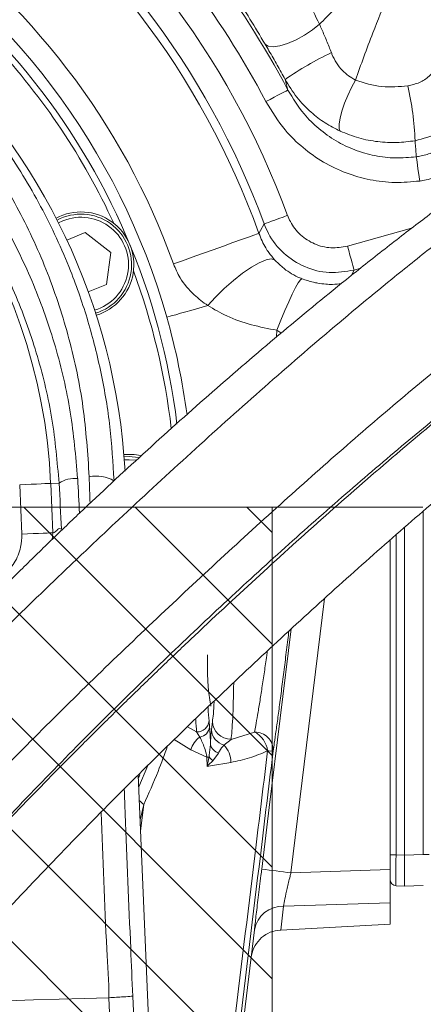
# Model space of a CAD drawing. Header units: millimetres. Extents: x 0 to 8410, y 0 to 5940.
# Tile 169 of 180: x 7021 to 7086, y 3998 to 4156. Entities that reach past the tile are written whole.
import ezdxf

# ---------------------------------------------------------------- set-up
doc = ezdxf.new("R2010")
doc.units = ezdxf.units.MM
doc.header["$LTSCALE"] = 10
doc.linetypes.add('CENTERX2', pattern=[20.32, 12.7, -2.54, 2.54, -2.54])

msp = doc.modelspace()

# ---------------------------------------------------------------- hatches: boundary and pattern name
at = {"linetype": 'Continuous'}
h = msp.add_hatch(dxfattribs=at)
h.set_pattern_fill('ANSI31', color=8, scale=4, angle=90, style=0)
h.paths.add_polyline_path([(6811.73, 4077.87), (6811.73, 3177.87), (7061.73, 3177.87), (7061.73, 4077.87)], flags=0)

# ---------------------------------------------------------------- linework, layer by layer
at = {"color": 8, "linetype": 'Continuous', "lineweight": 0}
for p, q in [((7064.27, 4145.02), (7063.81, 4146.73)), ((7028.05, 4123.96), (7027.34, 4123.62)), ((7073.86, 4119.91), (7084.19, 4122.77)), ((7074.92, 4116.05), (7074.45, 4115.13)), ((7075.97, 4116.35), (7074.92, 4116.05)), ((7062.5, 4106.35), (7062.45, 4105.29)), ((7021.44, 4073.54), (7021.1, 4081.48)), ((7027.44, 4081.75), (7026.09, 4081.7)), ((7026.09, 4081.7), (7026.43, 4073.75)), ((7086.07, 4021.97), (7086.07, 4077.21)), ((7026.33, 4072.69), (7026.43, 4073.75)), ((7081.68, 4073.42), (7081.68, 4021.94)), ((7070.18, 4063.18), (7064.76, 4019.02)), ((7051.58, 4043.47), (7051.66, 4042.49)), ((7051.95, 4042.02), (7052.12, 4043.39)), ((7048.11, 4042.53), (7049.58, 4041.69)), ((7050.09, 4040.88), (7049.58, 4041.69)), ((7055.12, 4040.5), (7058.92, 4041.68)), ((7048.64, 4038.82), (7045.97, 4040.46)), ((7055.12, 4040.5), (7053.97, 4039.59)), ((7051.24, 4037.62), (7048.64, 4038.82)), ((7053.11, 4038.29), (7052.17, 4037.07)), ((7051.25, 4036.15), (7051.24, 4037.62)), ((7040.25, 4032.87), (7041.74, 4036.31)), ((7041.07, 4030.02), (7040.48, 4027.56)), ((7041.07, 4030.02), (7040.56, 4025.79)), ((7080.73, 4021.94), (7081.68, 4021.94)), ((7081.68, 4021.94), (7083.03, 4021.86)), ((7083.03, 4021.87), (7086.07, 4021.97)), ((7087.03, 4021.97), (7086.07, 4021.97)), ((7064.76, 4019.02), (7080.73, 4019.53)), ((7080.73, 4014.2), (7063.58, 4013.65)), ((7058.35, 4005.38), (7058.88, 4009.82))]:
    msp.add_line(p, q, dxfattribs=at)
at = {"color": 7, "linetype": 'Continuous', "lineweight": 0}
for p, q in [((7028.69, 4120.83), (7031.65, 4122.06)), ((7031.65, 4122.06), (7035.77, 4118.89)), ((7035.77, 4118.89), (7035.09, 4113.74)), ((7035.09, 4113.74), (7032.14, 4112.52)), ((6811.73, 4077.87), (7061.73, 4077.87)), ((7061.73, 4077.87), (7061.73, 3177.87)), ((7083.03, 4074.61), (7083.03, 4021.87)), ((7080.73, 4072.59), (7080.73, 4019.53)), ((7051.54, 3769.37), (7040.17, 4034.75)), ((7040.2, 4034.23), (7040.43, 4034.78)), ((7080.73, 4014.2), (7080.73, 4019.53)), ((7083.03, 4016.87), (7081.68, 4016.94)), ((7086.07, 4016.98), (7083.03, 4016.87)), ((7083.03, 4016.87), (7083.03, 4016.87)), ((7080.73, 4014.2), (7080.73, 4010.74)), ((7063.12, 4009.81), (7063.05, 4009.8)), ((7080.73, 4010.74), (7063.12, 4009.81)), ((7058.35, 4005.42), (7054.02, 3970.19)), ((7058.35, 4005.4), (7058.35, 4005.38)), ((7035.47, 3998.92), (7035.47, 3998.92))]:
    msp.add_line(p, q, dxfattribs=at)
at = {"color": 7, "linetype": 'CENTERX2', "lineweight": 0}
msp.add_line((6705.01, 4077.87), (7227.88, 4077.87), dxfattribs=at)
at = {"color": 8, "linetype": 'Continuous', "lineweight": 0, "flags": 128}
for points in [[(7060.61, 4152.39), (7061.1, 4152.07), (7061.91, 4151.99), (7062.97, 4152.14), (7064.23, 4152.52), (7065.58, 4153.1), (7066.95, 4153.84), (7068.24, 4154.69), (7069.36, 4155.6)], [(7072.69, 4138.4), (7072.53, 4138.85), (7072.53, 4139.57), (7072.68, 4140.51), (7072.97, 4141.64), (7073.39, 4142.88), (7073.91, 4144.16), (7074.51, 4145.43), (7075.15, 4146.6)], [(7060.74, 4143.15), (7061.41, 4143.51), (7062.06, 4143.85), (7062.66, 4144.17), (7063.2, 4144.45), (7063.64, 4144.68), (7063.97, 4144.86), (7064.19, 4144.97), (7064.27, 4145.02)], [(7085.49, 4130.37), (7085.39, 4131.06), (7085.3, 4131.73), (7085.21, 4132.35), (7085.13, 4132.92), (7085.06, 4133.41), (7085, 4133.8), (7084.96, 4134.09), (7084.93, 4134.27)], [(7060.47, 4123.46), (7060.56, 4123.5), (7060.79, 4123.58), (7061.14, 4123.71), (7061.61, 4123.89), (7062.17, 4124.09), (7062.81, 4124.33), (7063.5, 4124.58), (7064.22, 4124.85)], [(7059.6, 4121.94), (7059.87, 4122.42), (7060.47, 4123.46)], [(7045.86, 4117.02), (7047.29, 4117.53), (7048.87, 4118.1), (7050.54, 4118.7), (7052.24, 4119.3), (7053.89, 4119.9), (7055.43, 4120.45), (7056.8, 4120.94), (7057.94, 4121.35), (7058.81, 4121.66), (7059.37, 4121.86), (7059.6, 4121.94)], [(7074.92, 4116.05), (7074.9, 4116.15), (7074.83, 4116.39), (7074.73, 4116.75), (7074.6, 4117.23), (7074.44, 4117.81), (7074.26, 4118.46), (7074.06, 4119.17), (7073.86, 4119.91)], [(7051.38, 4110.32), (7052.64, 4111.7), (7054.03, 4113.07), (7055.51, 4114.36), (7056.98, 4115.52), (7058.39, 4116.49), (7059.67, 4117.22), (7060.76, 4117.67), (7061.59, 4117.83), (7062.14, 4117.69)], [(7062.5, 4106.35), (7063.13, 4107.96), (7063.78, 4109.51), (7064.4, 4110.93), (7064.98, 4112.18), (7065.51, 4113.21), (7065.94, 4113.99), (7066.28, 4114.47), (7066.51, 4114.65)], [(7044.78, 4108.45), (7045.49, 4108.65), (7046.23, 4108.86), (7047.01, 4109.08), (7047.82, 4109.31), (7048.67, 4109.55), (7049.54, 4109.8), (7050.45, 4110.05), (7051.38, 4110.32)], [(7039.81, 4085.43), (7038.73, 4085.51), (7037.95, 4085.47)], [(7026.09, 4081.7), (7025.95, 4081.69), (7025.63, 4081.68), (7025.16, 4081.66), (7024.54, 4081.63), (7023.79, 4081.6), (7022.95, 4081.56), (7022.04, 4081.52), (7021.1, 4081.48)], [(7026.43, 4073.75), (7026.29, 4073.75), (7025.97, 4073.73), (7025.5, 4073.71), (7024.88, 4073.69), (7024.13, 4073.66), (7023.29, 4073.62), (7022.38, 4073.58), (7021.44, 4073.54)], [(7060.06, 4019.63), (7061.28, 4029.55), (7064.81, 4058.29)], [(7055.07, 4036.79), (7051.82, 4036.25), (7051.25, 4036.15)]]:
    msp.add_lwpolyline(points, dxfattribs=at)
at = {"color": 7, "linetype": 'Continuous', "lineweight": 0, "flags": 128}
for points in [[(7037.91, 4085.96), (7038.73, 4086.01), (7040.21, 4085.87)], [(7035.47, 3998.92), (7031.48, 3998.8), (7027.44, 3998.67), (7023.33, 3998.55), (7019.17, 3998.42), (7014.95, 3998.29), (7010.68, 3998.16), (7006.35, 3998.03), (7005.2, 3998)]]:
    msp.add_lwpolyline(points, dxfattribs=at)
at = {"color": 8, "linetype": 'Continuous', "lineweight": 0}
for centre, radius, start, end in [((6936.73, 4077.87), 135.86, 20.2281, 54.7719), ((6936.73, 4077.87), 130.53, 19.7333, 55.2667), ((6936.73, 4077.87), 131.87, 20.2281, 54.7719), ((6936.73, 4077.87), 144.13, 27.7654, 47.2346), ((6936.73, 4077.87), 140.14, 27.7654, 47.2346), ((6936.73, 4077.87), 115.94, 19.7333, 55.2667), ((6936.73, 4077.87), 89.43, 2.4517, 68.3229), ((7096.29, 4099.19), 57.57, 115.7543, 124.3376), ((7034.31, 4134.66), 50.49, 2.4875, 12.6136), ((7030.97, 4116.9), 7.64, 286.6022, 112.5), ((7033.36, 4076.69), 6.18, 61.832, 100.0122), ((7030, 4077.77), 4.74, 84.7889, 122.7156), ((7049.64, 4043.64), 1.95, 268.4013, 354.7676), ((7055.11, 4043.5), 2.99, 182.1121, 270.1242), ((7049.84, 4042.7), 1.84, 277.7298, 353.6301), ((7054.69, 4042.24), 2.75, 184.5555, 254.8395), ((7056.9, 4038.06), 4.15, 8.1806, 60.774), ((7058.99, 4038.77), 2.91, 357.7, 91.3457), ((7052.46, 4037.66), 4, 126.4685, 163.143), ((7053.64, 4040.08), 1.87, 192.2521, 253.5245), ((7051.16, 4036.87), 3.92, 358.9067, 44.0983), ((7061.44, 4041.43), 2.81, 260.9494, 279.2943), ((7050.76, 4040.42), 2.84, 279.7858, 286.9127), ((7054.07, 4039.41), 3.01, 214.4216, 230.8498), ((7045.44, 4035.77), 7.22, 225.1807, 232.7631), ((7086.17, 4202.64), 184.86, 261.8792, 263.3484), ((7063.45, 4009.01), 4.64, 88.3992, 169.9823)]:
    msp.add_arc(centre, radius, start, end, dxfattribs=at)
at = {"color": 7, "linetype": 'Continuous', "lineweight": 0}
for centre, radius, start, end in [((6936.73, 4077.87), 110.5, 6.9455, 200.833), ((6936.73, 4077.87), 101.5, 3.2825, 177.5483), ((6936.73, 4077.87), 112.29, 15.8012, 58.4895), ((6936.73, 4077.87), 109.5, 24.6687, 42.8313), ((7030.97, 4116.9), 8.5, 286.7409, 118.2591), ((7030.97, 4116.9), 8.14, 286.6923, 118.3077), ((6936.73, 4077.87), 109.5, 6.6229, 20.3313), ((6936.73, 4077.87), 112.29, 7.6007, 15.8012), ((7038.73, 4077.87), 8.5, 77.6972, 95.7591), ((7089.43, 4052.35), 38.12, 177.3817, 189.7878), ((7081.73, 4017.94), 1, 180, 267)]:
    msp.add_arc(centre, radius, start, end, dxfattribs=at)
at = {"color": 8, "linetype": 'Continuous', "lineweight": 0}
for centre, major_axis, ratio, start_param, end_param in [((7057.26, 3997.87), (-17.86, 420), 0.051863, 1.365046, 1.375428), ((7009.61, 3997.74), (-17.9, 417), 0.05236, 4.894805, 4.912997), ((7012.61, 3997.87), (-17.9, 420), 0.051987, 4.899496, 4.913029), ((7054.93, 4055.87), (0, 16), 0.042581, 3.423915, 4.312049), ((7051.93, 4055.87), (0, 13), 0.052408, 3.423915, 3.911633), ((7051.92, 4055.87), (0, 14), 0.052408, 2.392164, 2.659661), ((7049.92, 4055.87), (0, 16), 0.045857, 2.433452, 2.659661), ((7081.73, 4021.95), (0.05, 5), 0.010435, 1.573098, 3.141155), ((3613.52, 3917.37), (3453.5, 277.26), 0.511914, 6.1793, 6.181451)]:
    msp.add_ellipse(centre, major_axis=major_axis, ratio=ratio, start_param=start_param, end_param=end_param, dxfattribs=at)
at = {"color": 7, "linetype": 'Continuous', "lineweight": 0}
for centre, major_axis, ratio, start_param, end_param in [((7083.08, 4021.88), (0.04, 5), 0.00871, 1.573155, 3.141212), ((7025.74, 4019.87), (57.29, 2.01), 0.087222, 6.279365, 6.280125)]:
    msp.add_ellipse(centre, major_axis=major_axis, ratio=ratio, start_param=start_param, end_param=end_param, dxfattribs=at)
at = {"color": 8, "linetype": 'Continuous', "lineweight": 0}
for points, knots in [([(6947.9, 4178.5), (6948.98, 4178.37), (6952.97, 4177.87), (6959.78, 4176.53), (6968.17, 4174.12), (6976.3, 4171.01), (6984.16, 4167.18), (6991.7, 4162.62), (6998.87, 4157.37), (7005.53, 4151.53), (7012.22, 4144.52), (7018.7, 4136.17), (7024.65, 4126.4), (7029.08, 4116.87), (7032.21, 4107.82), (7034.32, 4099.41), (7035.77, 4090.84), (7036.11, 4085.03), (7036.28, 4082.13)], [0, 0, 0, 0, 0.022571, 0.082599, 0.142891, 0.203204, 0.26326, 0.325537, 0.38806, 0.4506, 0.5129, 0.5939, 0.675147, 0.756145, 0.817004, 0.878083, 0.939153, 1, 1, 1, 1]), ([(7032.29, 4082.77), (7032.04, 4086.52), (7031.55, 4094.02), (7029.22, 4105), (7025.78, 4115.6), (7021.15, 4125.68), (7015.45, 4135.15), (7009.23, 4143.25), (7002.81, 4150.05), (6996.42, 4155.71), (6989.54, 4160.81), (6982.3, 4165.23), (6974.74, 4168.95), (6966.95, 4171.97), (6958.88, 4174.31), (6952.69, 4175.54), (6949.23, 4176.01), (6948.55, 4176.1)], [0, 0, 0, 0, 0.08212, 0.164512, 0.24665, 0.328508, 0.410612, 0.492469, 0.555217, 0.618207, 0.681176, 0.743895, 0.804123, 0.864615, 0.925082, 0.985276, 1, 1, 1, 1]), ([(6948.62, 4170.64), (6948.96, 4170.59), (6952.01, 4170.19), (6957.72, 4169.13), (6965.59, 4166.95), (6973.22, 4164.12), (6981.43, 4160.25), (6990.02, 4155.04), (6998.68, 4148.3), (7006.41, 4140.7), (7013.13, 4132.35), (7018.82, 4123.38), (7023.49, 4113.81), (7027.02, 4103.72), (7029.49, 4093.25), (7030.12, 4086.07), (7030.43, 4082.49)], [0, 0, 0, 0, 0.007778, 0.069002, 0.130491, 0.191998, 0.253248, 0.337358, 0.421771, 0.505913, 0.588056, 0.670445, 0.752586, 0.834978, 0.917626, 1, 1, 1, 1]), ([(7069.36, 4155.6), (7070.11, 4156.36), (7071.74, 4158), (7074.43, 4160.59), (7077.37, 4163.37), (7079.95, 4165.77), (7081.88, 4167.56), (7082.96, 4168.56), (7083.57, 4169.13), (7083.92, 4169.45), (7084.13, 4169.64), (7084.24, 4169.74), (7084.31, 4169.8), (7084.34, 4169.84), (7084.37, 4169.86), (7084.38, 4169.87), (7084.39, 4169.88)], [0, 0, 0, 0, 0.166772, 0.359617, 0.552482, 0.748542, 0.857069, 0.918467, 0.953443, 0.973402, 0.984802, 0.991319, 0.995039, 0.997668, 0.998157, 1, 1, 1, 1]), ([(7084.39, 4169.88), (7084.39, 4169.87), (7084.38, 4169.84), (7084.34, 4169.75), (7084.21, 4169.44), (7083.72, 4168.28), (7082.4, 4165.14), (7080.35, 4160.21), (7078.21, 4154.88), (7076.47, 4150.34), (7075.59, 4147.85), (7075.15, 4146.6)], [0, 0, 0, 0, 0.001732, 0.003201, 0.011464, 0.041075, 0.148374, 0.405384, 0.662348, 0.831185, 1, 1, 1, 1]), ([(7065.24, 4163.77), (7065.93, 4162.47), (7067.31, 4159.86), (7068.67, 4157.02), (7069.36, 4155.6)], [0, 0, 0, 0, 0.49703, 1, 1, 1, 1]), ([(7027.44, 4081.75), (7027.14, 4085.2), (7026.53, 4092.1), (7024.13, 4102.16), (7020.71, 4111.86), (7016.18, 4121.06), (7010.67, 4129.67), (7004.16, 4137.69), (6996.68, 4144.99), (6988.29, 4151.44), (6979.33, 4156.91), (6972.9, 4159.65), (6969.77, 4160.98)], [0, 0, 0, 0, 0.099421, 0.199178, 0.298624, 0.397955, 0.497588, 0.596923, 0.69884, 0.801085, 0.902965, 1, 1, 1, 1]), ([(7060.61, 4152.39), (7059.79, 4153.77), (7058.14, 4156.54), (7056.53, 4159.02), (7055.72, 4160.27)], [0, 0, 0, 0, 0.496795, 1, 1, 1, 1]), ([(7069.36, 4155.6), (7069.48, 4155.32), (7069.87, 4154.46), (7070.53, 4152.93), (7071.02, 4151.68), (7071.27, 4151.04)], [0, 0, 0, 0, 0.1881, 0.588982, 1, 1, 1, 1]), ([(7063.81, 4146.73), (7063.39, 4147.5), (7062.53, 4149.06), (7061.45, 4150.96), (7060.82, 4152.04), (7060.61, 4152.39)], [0, 0, 0, 0, 0.3983446, 0.8068882, 1, 1, 1, 1]), ([(7071.27, 4151.04), (7071.3, 4150.96), (7071.72, 4149.91), (7072.79, 4148.1), (7074.4, 4147.07), (7075.15, 4146.6)], [0, 0, 0, 0, 0.04473, 0.557567, 1, 1, 1, 1]), ([(7083.59, 4145.69), (7084.22, 4145.84), (7085.48, 4146.13), (7087.07, 4147.17), (7088.22, 4148.58), (7088.63, 4149.83), (7088.66, 4150.53), (7088.66, 4150.64)], [0, 0, 0, 0, 0.242647, 0.478269, 0.715212, 0.955719, 1, 1, 1, 1]), ([(7094.79, 4148.18), (7094.78, 4147.93), (7094.75, 4147.01), (7094.47, 4145.44), (7093.59, 4142.96), (7091.71, 4140.28), (7088.57, 4137.86), (7086.03, 4137.19), (7084.76, 4136.86)], [0, 0, 0, 0, 0.046486, 0.171583, 0.296679, 0.535123, 0.766015, 1, 1, 1, 1]), ([(7072.69, 4138.4), (7071.87, 4138.82), (7070.2, 4139.67), (7067.84, 4141.5), (7065.59, 4143.82), (7064.41, 4145.75), (7063.81, 4146.73)], [0, 0, 0, 0, 0.225595, 0.456363, 0.723995, 1, 1, 1, 1]), ([(7075.15, 4146.6), (7076.55, 4146.16), (7079.28, 4145.31), (7082.18, 4145.57), (7083.59, 4145.69)], [0, 0, 0, 0, 0.512957, 1, 1, 1, 1]), ([(7084.93, 4134.27), (7085.19, 4134.31), (7086.12, 4134.47), (7087.66, 4134.95), (7089.48, 4135.86), (7091.12, 4137.09), (7092.55, 4138.59), (7093.69, 4140.33), (7094.54, 4142.24), (7095.06, 4144.26), (7095.13, 4145.65), (7095.16, 4146.35)], [0, 0, 0, 0, 0.046111, 0.162932, 0.279758, 0.3986, 0.517457, 0.637913, 0.758389, 0.879187, 1, 1, 1, 1]), ([(7099.16, 4146.35), (7099.11, 4145.43), (7099.02, 4143.59), (7098.31, 4140.91), (7097.19, 4138.39), (7095.65, 4136.1), (7093.75, 4134.11), (7091.56, 4132.49), (7089.13, 4131.27), (7087.07, 4130.63), (7085.84, 4130.43), (7085.49, 4130.37)], [0, 0, 0, 0, 0.120191, 0.240378, 0.360624, 0.480863, 0.599939, 0.719007, 0.83634, 0.953669, 1, 1, 1, 1]), ([(7064.27, 4145.02), (7065.08, 4143.69), (7066.47, 4141.4), (7069.22, 4138.74), (7071.97, 4136.77), (7075.02, 4135.31), (7078.24, 4134.37), (7081.59, 4133.96), (7083.82, 4134.17), (7084.93, 4134.27)], [0, 0, 0, 0, 0.186519, 0.323158, 0.459785, 0.594936, 0.730075, 0.865042, 1, 1, 1, 1]), ([(7085.49, 4130.37), (7084.16, 4130.25), (7081.49, 4130), (7077.48, 4130.48), (7073.61, 4131.59), (7069.95, 4133.33), (7066.65, 4135.67), (7063.37, 4138.84), (7061.7, 4141.58), (7060.74, 4143.15)], [0, 0, 0, 0, 0.135303, 0.270613, 0.405858, 0.541112, 0.677553, 0.814004, 1, 1, 1, 1]), ([(7084.76, 4136.86), (7083.77, 4136.73), (7081.78, 4136.48), (7078.72, 4136.65), (7075.63, 4137.22), (7073.68, 4138), (7072.69, 4138.4)], [0, 0, 0, 0, 0.239103, 0.484061, 0.738551, 1, 1, 1, 1]), ([(7084.93, 4134.27), (7084.89, 4134.83), (7084.84, 4135.51), (7084.78, 4136.38), (7084.77, 4136.68), (7084.76, 4136.86)], [0, 0, 0, 0, 0.648934, 0.798278, 1, 1, 1, 1]), ([(7064.22, 4124.85), (7064.36, 4124.51), (7064.85, 4123.34), (7066.22, 4121.6), (7068.51, 4120.13), (7071.19, 4119.44), (7072.97, 4119.75), (7073.86, 4119.91)], [0, 0, 0, 0, 0.0936826, 0.3201702, 0.5466935, 0.773351, 1, 1, 1, 1]), ([(7074.92, 4116.05), (7073.59, 4115.82), (7070.92, 4115.36), (7066.91, 4116.39), (7063.48, 4118.6), (7061.41, 4121.2), (7060.68, 4122.95), (7060.47, 4123.46)], [0, 0, 0, 0, 0.226631, 0.453302, 0.679847, 0.906332, 1, 1, 1, 1]), ([(7059.6, 4121.94), (7059.94, 4121.13), (7060.41, 4120.03), (7061.32, 4118.66), (7061.82, 4118.07), (7062.14, 4117.69)], [0, 0, 0, 0, 0.5074527, 0.6899729, 1, 1, 1, 1]), ([(7062.14, 4117.69), (7062.54, 4117.28), (7063.61, 4116.2), (7065.14, 4115.22), (7066.3, 4114.74), (7066.51, 4114.65)], [0, 0, 0, 0, 0.33066, 0.879312, 1, 1, 1, 1]), ([(7051.38, 4110.32), (7050.63, 4110.87), (7048.96, 4112.11), (7047.01, 4114.38), (7046.19, 4116.26), (7045.86, 4117.02)], [0, 0, 0, 0, 0.326249, 0.731094, 1, 1, 1, 1]), ([(7066.51, 4114.65), (7067.15, 4114.43), (7068.04, 4114.13), (7069.32, 4113.88), (7070.38, 4113.75), (7071.74, 4113.71), (7072.41, 4113.79), (7072.83, 4113.84)], [0, 0, 0, 0, 0.227036, 0.320227, 0.503993, 0.688277, 1, 1, 1, 1]), ([(7062.5, 4106.35), (7061.12, 4106.62), (7058.32, 4107.15), (7054.57, 4108.46), (7052.38, 4109.73), (7051.38, 4110.32)], [0, 0, 0, 0, 0.344564, 0.699788, 1, 1, 1, 1]), ([(7063.23, 4105.92), (7063.19, 4105.93), (7062.93, 4106.03), (7062.7, 4106.2), (7062.5, 4106.35)], [0, 0, 0, 0, 0.123086, 1, 1, 1, 1]), ([(7013.37, 4065.12), (7014.27, 4065.21), (7016.09, 4065.38), (7018.51, 4066.78), (7020.34, 4068.83), (7021.36, 4071.21), (7021.41, 4072.83), (7021.44, 4073.54)], [0, 0, 0, 0, 0.208831, 0.417644, 0.626833, 0.836232, 1, 1, 1, 1]), ([(7026.43, 4073.75), (7026.56, 4073.79), (7026.82, 4073.86), (7027.18, 4074.25), (7027.51, 4074.49), (7027.73, 4074.37), (7027.84, 4074.31)], [0, 0, 0, 0, 0.279927, 0.560445, 0.780517, 1, 1, 1, 1]), ([(7058.92, 4041.68), (7058.98, 4042.01), (7059.12, 4042.78), (7059.39, 4044.39), (7059.73, 4046.44), (7060.1, 4048.8), (7060.48, 4051.33), (7060.78, 4053.35), (7060.95, 4054.49), (7060.99, 4054.74)], [0, 0, 0, 0, 0.123133, 0.287118, 0.455924, 0.620425, 0.789702, 0.953844, 1, 1, 1, 1]), ([(7051.66, 4042.49), (7051.69, 4042.15), (7051.74, 4041.45), (7051.79, 4040.44), (7051.81, 4039.81), (7051.81, 4039.68)], [0, 0, 0, 0, 0.436018, 0.885512, 1, 1, 1, 1]), ([(7051.81, 4039.68), (7051.82, 4039.86), (7051.86, 4040.81), (7051.91, 4041.48), (7051.95, 4042.02)], [0, 0, 0, 0, 0.1891327, 1, 1, 1, 1]), ([(7051.24, 4037.62), (7051.22, 4037.74), (7051.11, 4038.3), (7050.73, 4039.55), (7050.35, 4040.34), (7050.09, 4040.88)], [0, 0, 0, 0, 0.080814, 0.380279, 1, 1, 1, 1]), ([(7044.91, 4039.44), (7044.41, 4038.07), (7043.25, 4034.85), (7041.86, 4031.78), (7041.07, 4030.02)], [0, 0, 0, 0, 0.427666, 1, 1, 1, 1]), ([(7051.58, 4037.71), (7051.59, 4037.78), (7051.67, 4038.45), (7051.74, 4039.1), (7051.81, 4039.68)], [0, 0, 0, 0, 0.117485, 1, 1, 1, 1]), ([(7053.97, 4039.59), (7053.72, 4039.3), (7053.42, 4038.94), (7053.15, 4038.39), (7053.11, 4038.29)], [0, 0, 0, 0, 0.823074, 1, 1, 1, 1]), ([(7061, 4038.65), (7060.03, 4038.23), (7058.07, 4037.4), (7056.08, 4036.99), (7055.07, 4036.79)], [0, 0, 0, 0, 0.497077, 1, 1, 1, 1]), ([(7055.68, 3994.96), (7056.84, 4004.49), (7058.61, 4019.05), (7060.39, 4033.61), (7061, 4038.65)], [0, 0, 0, 0, 0.654268, 1, 1, 1, 1]), ([(7061.9, 4038.65), (7061.28, 4033.62), (7059.51, 4019.06), (7057.74, 4004.51), (7056.58, 3994.99)], [0, 0, 0, 0, 0.345731, 1, 1, 1, 1]), ([(7051.25, 4036.15), (7051.26, 4036.16), (7051.38, 4036.67), (7051.48, 4037.19), (7051.58, 4037.71)], [0, 0, 0, 0, 0.0098728, 1, 1, 1, 1]), ([(7052.17, 4037.07), (7051.88, 4036.77), (7051.58, 4036.46), (7051.26, 4036.16), (7051.25, 4036.15)], [0, 0, 0, 0, 0.99081, 1, 1, 1, 1]), ([(7037.93, 4032.51), (7037.98, 4031.16), (7038.31, 4022.62), (7038.77, 4011.49), (7039.19, 4001.73), (7039.3, 3999.18)], [0, 0, 0, 0, 0.122373, 0.7707, 1, 1, 1, 1]), ([(7035.47, 3998.92), (7035.47, 3998.92), (7035.47, 4001.5), (7034.77, 4011.48), (7034.51, 4021.43), (7034.22, 4028.78), (7034.22, 4028.81)], [0, 0, 0, 0, 0.000004, 0.2603327, 0.9970499, 1, 1, 1, 1]), ([(7064.76, 4019.02), (7064.71, 4018.83), (7064.5, 4017.98), (7064.15, 4016.49), (7063.77, 4014.76), (7063.64, 4014.02), (7063.58, 4013.65)], [0, 0, 0, 0, 0.086323, 0.395239, 0.698817, 1, 1, 1, 1]), ([(7045.61, 3769.02), (7043.92, 3807.33), (7040.54, 3883.97), (7037.16, 3960.6), (7035.47, 3998.92)], [0, 0, 0, 0, 0.499975, 1, 1, 1, 1]), ([(7039.3, 3999.18), (7040.97, 3960.86), (7044.3, 3884.23), (7047.63, 3807.6), (7049.3, 3769.28)], [0, 0, 0, 0, 0.5, 1, 1, 1, 1])]:
    msp.add_open_spline(points, degree=3, knots=knots, dxfattribs=at)
at = {"color": 7, "linetype": 'Continuous', "lineweight": 0}
for points, knots in [([(7205.17, 4130.73), (7204.9, 4131.76), (7204.39, 4133.71), (7203.63, 4136.49), (7202.91, 4138.96), (7202.22, 4141.2), (7201.55, 4143.19), (7200.93, 4144.91), (7200.39, 4146.28), (7199.94, 4147.38), (7199.5, 4148.39), (7199.03, 4149.4), (7198.48, 4150.52), (7197.85, 4151.72), (7197.14, 4152.98), (7196.38, 4154.19), (7195.64, 4155.29), (7194.97, 4156.21), (7194.35, 4157), (7193.7, 4157.78), (7192.9, 4158.67), (7191.85, 4159.74), (7190.56, 4160.88), (7189.14, 4161.98), (7187.62, 4162.99), (7186.1, 4163.84), (7184.51, 4164.58), (7182.88, 4165.2), (7181.05, 4165.76), (7178.46, 4166.32), (7175.22, 4166.65), (7171.52, 4166.57), (7167.99, 4166.15), (7164.44, 4165.44), (7160.69, 4164.44), (7156.63, 4163.1), (7152.22, 4161.39), (7147.46, 4159.28), (7142.47, 4156.83), (7137.38, 4154.1), (7132.29, 4151.19), (7127.38, 4148.22), (7122.8, 4145.32), (7118.63, 4142.59), (7114.56, 4139.84), (7110.22, 4136.83), (7105.34, 4133.34), (7099.88, 4129.33), (7093.88, 4124.8), (7087.54, 4119.85), (7079.45, 4113.37), (7069.75, 4105.29), (7058.5, 4095.5), (7047.4, 4085.5), (7038.25, 4077.03), (7031.07, 4070.26), (7025.79, 4065.22), (7020.6, 4060.19), (7015.49, 4055.16), (7010.48, 4050.15), (7005.56, 4045.15), (7000.53, 4039.97), (6995.17, 4034.36), (6989.26, 4028.06), (6982.76, 4021.03), (6975.72, 4013.29), (6968.19, 4004.88), (6960.2, 3995.84), (6951.84, 3986.2), (6943.13, 3975.99), (6937.35, 3969.01), (6934.38, 3965.42)], [0, 0, 0, 0, 0.018859, 0.035974, 0.051343, 0.064966, 0.078152, 0.089155, 0.097979, 0.104628, 0.110363, 0.116948, 0.123947, 0.131712, 0.140245, 0.148898, 0.156383, 0.163005, 0.168275, 0.173217, 0.179657, 0.187628, 0.197124, 0.206875, 0.215596, 0.225103, 0.233014, 0.241019, 0.25022, 0.260612, 0.278422, 0.294425, 0.30873, 0.32311, 0.337955, 0.353482, 0.369847, 0.387052, 0.404453, 0.421441, 0.438032, 0.453885, 0.468044, 0.480456, 0.49191, 0.504674, 0.518885, 0.534529, 0.551593, 0.569595, 0.587454, 0.618245, 0.648409, 0.677846, 0.706503, 0.72056, 0.734452, 0.74819, 0.76178, 0.775225, 0.788527, 0.801767, 0.816392, 0.832933, 0.851372, 0.871683, 0.893832, 0.917783, 0.943505, 0.970942, 1, 1, 1, 1]), ([(7153.94, 4162.01), (7153.76, 4161.99), (7152.35, 4161.8), (7149.48, 4161.06), (7145.22, 4159.77), (7140.88, 4158.11), (7136.57, 4156.24), (7132.43, 4154.27), (7128.11, 4152.03), (7123.67, 4149.58), (7119.23, 4146.98), (7115.03, 4144.4), (7111.28, 4142.02), (7107.85, 4139.77), (7104.38, 4137.44), (7100.47, 4134.74), (7095.96, 4131.54), (7090.83, 4127.81), (7085.15, 4123.54), (7079.12, 4118.87), (7071.44, 4112.76), (7062.25, 4105.18), (7051.58, 4096.01), (7041.1, 4086.63), (7032.52, 4078.64), (7025.83, 4072.23), (7020.93, 4067.44), (7016.11, 4062.66), (7011.38, 4057.88), (7006.73, 4053.11), (7002.15, 4048.34), (6997.45, 4043.36), (6992.41, 4037.94), (6986.86, 4031.84), (6980.8, 4025.02), (6974.29, 4017.48), (6967.39, 4009.23), (6960.19, 4000.29), (6952.74, 3990.69), (6945.07, 3980.47), (6940.05, 3973.45), (6937.47, 3969.83)], [0, 0, 0, 0, 0.00359, 0.028386, 0.054333, 0.081973, 0.103844, 0.126288, 0.14874, 0.171203, 0.193627, 0.214119, 0.231747, 0.246507, 0.261847, 0.279494, 0.299562, 0.322032, 0.346885, 0.373091, 0.399035, 0.443705, 0.487349, 0.52984, 0.571116, 0.591344, 0.611336, 0.631116, 0.650699, 0.670094, 0.689308, 0.708584, 0.730107, 0.754394, 0.781434, 0.811215, 0.843713, 0.878905, 0.916753, 0.957172, 1, 1, 1, 1]), ([(6947.22, 3956.22), (6948.83, 3958.2), (6951.91, 3961.98), (6956.42, 3967.37), (6960.55, 3972.24), (6964.38, 3976.7), (6967.86, 3980.7), (6970.92, 3984.19), (6973.38, 3986.98), (6975.44, 3989.31), (6977.37, 3991.47), (6979.9, 3994.31), (6983.24, 3998.03), (6987.42, 4002.66), (6993.79, 4009.67), (7002.17, 4018.75), (7012.49, 4029.64), (7022.73, 4040.12), (7032.94, 4050.22), (7043.17, 4060.01), (7053.43, 4069.59), (7063.66, 4078.91), (7073.76, 4087.87), (7083.62, 4096.31), (7093.17, 4104.16), (7102.49, 4111.52), (7110.65, 4117.67), (7117.77, 4122.83), (7123.94, 4127.13), (7130.18, 4131.3), (7136.49, 4135.3), (7142.75, 4139.02), (7148.04, 4141.91), (7152.22, 4144.02), (7155.27, 4145.46), (7157.86, 4146.59), (7160.14, 4147.52), (7162.51, 4148.41), (7165.14, 4149.28), (7168.02, 4150.07), (7170.47, 4150.54), (7172.41, 4150.77), (7173.9, 4150.83), (7175.24, 4150.77), (7176.39, 4150.6), (7177.33, 4150.37), (7178.01, 4150.14), (7178.52, 4149.92), (7179.01, 4149.68), (7179.54, 4149.37), (7180.1, 4148.98), (7180.67, 4148.53), (7181.17, 4148.05), (7181.58, 4147.62), (7181.89, 4147.26), (7182.15, 4146.94), (7182.39, 4146.64), (7182.65, 4146.27), (7182.85, 4145.99), (7182.96, 4145.83)], [0, 0, 0, 0, 0.019353, 0.037019, 0.052944, 0.067087, 0.080774, 0.092154, 0.101205, 0.108028, 0.114783, 0.122286, 0.135597, 0.150775, 0.166996, 0.203066, 0.237993, 0.271867, 0.304824, 0.337604, 0.37043, 0.403363, 0.436348, 0.468896, 0.500568, 0.531822, 0.563786, 0.585502, 0.607791, 0.631169, 0.655635, 0.681172, 0.707092, 0.722831, 0.736961, 0.749488, 0.760421, 0.771323, 0.787379, 0.805439, 0.825368, 0.838551, 0.852031, 0.865819, 0.87991, 0.892924, 0.904004, 0.91194, 0.920817, 0.930729, 0.94169, 0.953631, 0.964624, 0.972603, 0.979289, 0.984671, 0.988799, 0.993806, 1, 1, 1, 1]), ([(7207.66, 4118.19), (7207.61, 4118.39), (7207.32, 4119.45), (7206.79, 4121.24), (7206.1, 4123.43), (7205.47, 4125.27), (7204.92, 4126.77), (7204.46, 4127.95), (7204.06, 4128.92), (7203.61, 4129.96), (7203.01, 4131.23), (7202.2, 4132.82), (7201.27, 4134.45), (7200.32, 4135.91), (7199.53, 4136.99), (7198.9, 4137.79), (7198.29, 4138.51), (7197.51, 4139.36), (7196.51, 4140.34), (7195.33, 4141.35), (7194.09, 4142.26), (7192.86, 4143.03), (7191.69, 4143.66), (7190.51, 4144.2), (7189.28, 4144.68), (7187.88, 4145.11), (7185.61, 4145.65), (7182.51, 4145.99), (7178.66, 4145.85), (7174.87, 4145.28), (7170.92, 4144.34), (7166.57, 4142.97), (7161.98, 4141.2), (7157.21, 4139.08), (7152.42, 4136.72), (7147.48, 4134.07), (7142.53, 4131.23), (7137.76, 4128.33), (7133.39, 4125.56), (7129.24, 4122.83), (7124.9, 4119.89), (7119.9, 4116.4), (7114.14, 4112.23), (7107.63, 4107.37), (7100.6, 4101.93), (7092.15, 4095.18), (7082.51, 4087.15), (7071.73, 4077.8), (7061.14, 4068.28), (7052.46, 4060.23), (7045.66, 4053.8), (7040.68, 4049.01), (7035.78, 4044.23), (7030.96, 4039.45), (7026.23, 4034.68), (7021.57, 4029.9), (7016.78, 4024.91), (7011.35, 4019.17), (7005.01, 4012.36), (6997.71, 4004.38), (6989.7, 3995.48), (6981, 3985.71), (6971.69, 3975.1), (6961.86, 3963.69), (6955.29, 3955.8), (6951.9, 3951.74)], [0, 0, 0, 0, 0.004137, 0.021631, 0.036879, 0.04989, 0.060503, 0.068982, 0.07535, 0.081319, 0.091343, 0.103112, 0.116522, 0.128603, 0.137928, 0.142982, 0.148732, 0.156115, 0.165115, 0.17548, 0.185193, 0.193803, 0.202013, 0.209013, 0.216431, 0.224837, 0.234222, 0.25567, 0.274559, 0.291698, 0.309392, 0.327918, 0.347648, 0.36553, 0.383619, 0.401429, 0.418968, 0.4356, 0.450151, 0.462593, 0.47628, 0.492061, 0.509977, 0.530005, 0.551653, 0.573182, 0.60491, 0.635918, 0.666157, 0.695572, 0.709983, 0.724214, 0.738278, 0.752187, 0.765949, 0.779576, 0.793245, 0.808512, 0.828375, 0.850813, 0.875815, 0.903343, 0.933317, 0.965603, 1, 1, 1, 1]), ([(6959.87, 3946.03), (6962, 3948.62), (6966.03, 3953.5), (6971.83, 3960.33), (6976.67, 3965.96), (6980.59, 3970.46), (6983.64, 3973.93), (6986.12, 3976.74), (6988.16, 3979.05), (6990.04, 3981.16), (6992, 3983.36), (6994.15, 3985.77), (6997.03, 3988.98), (7000.64, 3992.99), (7004.93, 3997.73), (7009.29, 4002.51), (7015.58, 4009.33), (7023.77, 4018.08), (7033.93, 4028.58), (7043.96, 4038.58), (7053.91, 4048.16), (7063.81, 4057.42), (7073.72, 4066.44), (7083.54, 4075.11), (7093.15, 4083.3), (7102.46, 4090.91), (7111.52, 4098.03), (7119.42, 4103.97), (7126.3, 4108.93), (7132.28, 4113.08), (7138.37, 4117.13), (7144.57, 4121.04), (7150.76, 4124.69), (7155.97, 4127.52), (7160.08, 4129.58), (7163.06, 4130.97), (7165.59, 4132.06), (7167.83, 4132.95), (7170.2, 4133.83), (7172.86, 4134.69), (7175.79, 4135.46), (7178.43, 4135.94), (7180.69, 4136.14), (7182.58, 4136.12), (7184.24, 4135.91), (7185.6, 4135.57), (7186.56, 4135.22), (7187.29, 4134.89), (7187.92, 4134.55), (7188.58, 4134.13), (7189.28, 4133.62), (7189.94, 4133.04), (7190.51, 4132.48), (7190.96, 4131.99), (7191.3, 4131.58), (7191.59, 4131.23), (7191.86, 4130.87), (7192.18, 4130.42), (7192.6, 4129.81), (7193.1, 4128.99), (7193.72, 4127.91), (7194.43, 4126.5), (7195.22, 4124.71), (7196.06, 4122.55), (7196.93, 4120.01), (7197.81, 4117.08), (7198.73, 4113.76), (7199.35, 4111.41), (7199.67, 4110.18)], [0, 0, 0, 0, 0.021446, 0.040409, 0.056781, 0.068264, 0.077917, 0.085723, 0.091675, 0.097174, 0.103269, 0.10996, 0.117246, 0.129899, 0.143302, 0.156536, 0.169596, 0.199984, 0.229381, 0.257918, 0.285538, 0.313219, 0.340993, 0.368807, 0.396264, 0.423008, 0.449379, 0.476193, 0.494306, 0.512923, 0.532605, 0.553345, 0.575127, 0.597164, 0.61042, 0.622261, 0.632692, 0.641765, 0.651038, 0.664629, 0.679861, 0.6966, 0.709988, 0.723869, 0.738275, 0.751786, 0.76279, 0.76968, 0.777373, 0.785883, 0.795224, 0.805058, 0.81373, 0.820026, 0.825297, 0.829534, 0.833053, 0.837821, 0.844182, 0.852155, 0.861761, 0.874773, 0.889991, 0.907449, 0.927176, 0.949186, 0.973472, 1, 1, 1, 1]), ([(6993.28, 3999.44), (6994.09, 4000.37), (6996.67, 4003.33), (7001.11, 4008.32), (7008.03, 4015.99), (7016.49, 4025.12), (7026.45, 4035.53), (7036.31, 4045.46), (7046.1, 4054.99), (7055.86, 4064.17), (7065.66, 4073.08), (7075.38, 4081.61), (7084.88, 4089.65), (7094.08, 4097.14), (7103, 4104.11), (7110.46, 4109.7), (7116.59, 4114.09), (7120.04, 4116.53), (7121.82, 4117.72), (7122, 4117.84)], [0, 0, 0, 0, 0.0203281, 0.0647607, 0.109308, 0.1888559, 0.2662834, 0.3413903, 0.4140006, 0.4867515, 0.559771, 0.6329481, 0.7052072, 0.7755809, 0.8447811, 0.9144992, 0.9545431, 0.9952897, 1, 1, 1, 1]), ([(7064.43, 4057.94), (7064.37, 4057.47), (7064.19, 4055.95), (7063.86, 4053.31), (7063.46, 4050.14), (7063.07, 4047.12), (7062.71, 4044.33), (7062.37, 4041.88), (7062.1, 4039.97), (7061.96, 4039.04), (7061.9, 4038.65)], [0, 0, 0, 0, 0.061538, 0.200591, 0.33964, 0.479092, 0.618539, 0.757725, 0.896907, 1, 1, 1, 1]), ([(7058.88, 4009.82), (7058.96, 4010.49), (7059.11, 4011.83), (7059.49, 4014.99), (7059.83, 4017.73), (7060.02, 4019.29), (7060.06, 4019.63)], [0, 0, 0, 0, 0.304097, 0.608246, 0.914782, 1, 1, 1, 1]), ([(7058.35, 4005.38), (7058.35, 4005.38), (7058.36, 4005.49), (7058.47, 4006.17), (7058.9, 4007.34), (7059.98, 4008.64), (7061.4, 4009.55), (7062.5, 4009.72), (7063.05, 4009.8)], [0, 0, 0, 0, 0.002834, 0.048732, 0.294676, 0.532875, 0.766347, 1, 1, 1, 1]), ([(7035.47, 3998.92), (7036.29, 3998.96), (7037.93, 3999.06), (7038.96, 3999.14), (7039.25, 3999.17), (7039.29, 3999.18), (7039.3, 3999.18)], [0, 0, 0, 0, 0.393542, 0.787085, 0.944309, 1, 1, 1, 1])]:
    msp.add_open_spline(points, degree=3, knots=knots, dxfattribs=at)

doc.saveas('drawing.dxf')
